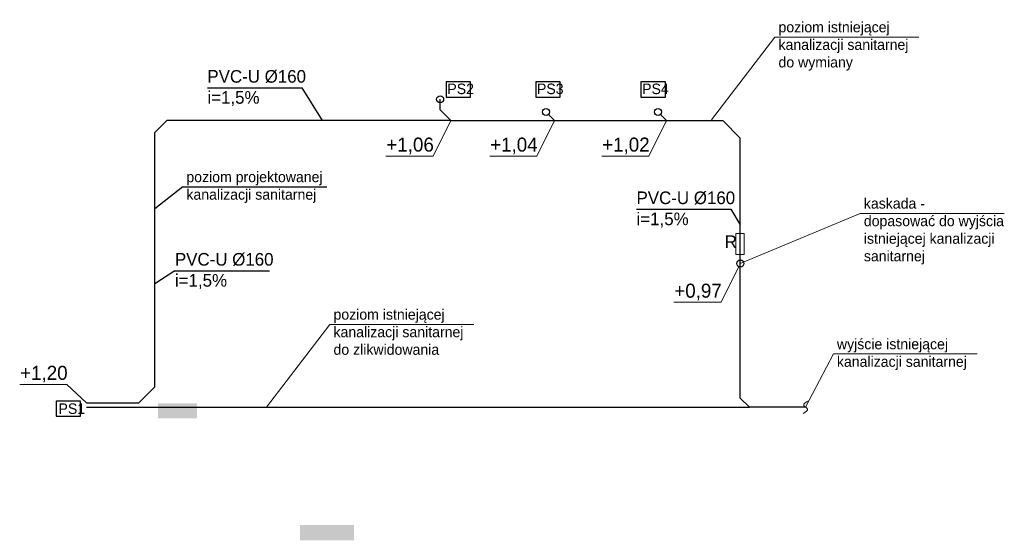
# Model space of a CAD drawing. Header units: millimetres. Extents: x -4202 to 34589, y -2795 to 14011.
# Tile 115 of 117: x 712 to 2115, y 742 to 1484. Entities that reach past the tile are written whole.
import ezdxf
from ezdxf.lldxf.tags import DXFTag

# ---------------------------------------------------------------- set-up
doc = ezdxf.new("R2010")
doc.units = ezdxf.units.MM
for name, color, linetype, lineweight in [('!S-opis', 7, 'Continuous', 20), ('A-PZT-WODA-proj_Nr_pióra__54', 7, 'Continuous', 35), ('ks_istn', 30, 'Continuous', 30), ('ks_proj', 34, 'Continuous', 30), ('ks_zlikw', 40, 'Continuous', 30), ('L-3 opis', 34, 'Continuous', 25), ('Nowe_A-STROP_Nr_pióra__1', 7, 'Continuous', 5), ('TK-IS-opis', 7, 'Continuous', 9), ('TK-kanalizacja sanitarna', 34, 'Continuous', 30)]:
    doc.layers.add(name, color=color, linetype=linetype, lineweight=lineweight)
doc.layers.add('IS_Armatura_Therm', color=206, linetype='SOLID')
doc.styles.add('!S', font='txt')
tags = doc.linetypes.add('SOLID', pattern=[10, 10, 0]).pattern_tags.tags
tags[6:7] = [DXFTag(74, 4), DXFTag(75, 0), DXFTag(340, '0'), DXFTag(46, 0.0), DXFTag(50, 0.0), DXFTag(44, 0.0), DXFTag(45, 0.0)]
tags[4:5] = [DXFTag(74, 4), DXFTag(75, 0), DXFTag(340, '0'), DXFTag(46, 0.0), DXFTag(50, 0.0), DXFTag(44, 0.0), DXFTag(45, 0.0)]

msp = doc.modelspace()

# ---------------------------------------------------------------- hatches: boundary and pattern name
at = {"layer": 'IS_Armatura_Therm'}
for points in [[(909.148, 937.453), (965.015, 937.453), (965.015, 915.793), (909.148, 915.793)], [(1111.671, 763.815), (1188.538, 763.815), (1188.538, 742.155), (1111.671, 742.155)]]:
    msp.add_hatch(color=255, dxfattribs=at).paths.add_polyline_path(points)

# ---------------------------------------------------------------- linework, layer by layer
at = {"layer": 'A-PZT-WODA-proj_Nr_pióra__54', "color": 7, "linetype": 'Continuous', "lineweight": 20}
msp.add_spline([(1835.908, 940.964), (1829.218, 934.274), (1834.498, 928.993), (1828.337, 922.832)], degree=3, dxfattribs=at)
at = {"layer": 'ks_istn'}
for p, q in [((1311.217, 1355.293), (1311.217, 1370.456)), ((1311.217, 1355.293), (1326.38, 1340.129)), ((1465.525, 1348.841), (1474.237, 1340.129)), ((1625.061, 1348.841), (1633.774, 1340.129)), ((1326.38, 1340.129), (1713.837, 1340.129)), ((1713.837, 1340.129), (1738.777, 1315.189)), ((1738.777, 944.76), (1738.777, 1315.189)), ((1751.624, 931.913), (1738.777, 944.76)), ((1831.54, 931.913), (1751.624, 931.913))]:
    msp.add_line(p, q, dxfattribs=at)
for centre in [(1311.217, 1370.456), (1461.99, 1352.377), (1621.526, 1352.377), (1738.777, 1136.457)]:
    msp.add_circle(centre, 5, dxfattribs=at)
at = {"layer": 'ks_proj'}
for p, q in [((905.039, 1323.332), (921.836, 1340.129)), ((1326.38, 1340.129), (921.836, 1340.129)), ((905.039, 960.638), (905.039, 1323.332)), ((944.696, 1245.667), (905.039, 1214.312)), ((944.696, 1245.667), (1149.632, 1245.667)), ((882.208, 937.808), (905.039, 960.638)), ((807.392, 937.808), (882.208, 937.808))]:
    msp.add_line(p, q, dxfattribs=at)
at = {"layer": 'ks_zlikw'}
msp.add_line((807.392, 931.913), (1751.624, 931.913), dxfattribs=at)
at = {"layer": 'L-3 opis'}
for points in [[(1319.795, 1373.661), (1354.596, 1373.661), (1354.596, 1395.446), (1319.795, 1395.446)], [(1447.59, 1373.661), (1482.391, 1373.661), (1482.391, 1395.446), (1447.59, 1395.446)], [(1597.164, 1373.661), (1631.965, 1373.661), (1631.965, 1395.446), (1597.164, 1395.446)], [(764.21, 918.807), (799.011, 918.807), (799.011, 940.592), (764.21, 940.592)]]:
    msp.add_lwpolyline(points, close=True, dxfattribs=at)
at = {"layer": 'Nowe_A-STROP_Nr_pióra__1', "linetype": 'Continuous', "lineweight": 15}
for p, q in [((1732.545, 1179.225), (1732.545, 1149.225)), ((1732.545, 1179.225), (1744.037, 1179.225)), ((1744.037, 1179.225), (1744.037, 1149.225)), ((1732.545, 1149.225), (1744.037, 1149.225))]:
    msp.add_line(p, q, dxfattribs=at)
at = {"layer": 'TK-IS-opis'}
for p, q in [((1788.109, 1459.12), (1697.855, 1341.287)), ((1788.109, 1459.12), (1993.045, 1459.12)), ((1909.694, 1207.945), (1738.777, 1136.457)), ((1909.694, 1207.945), (2114.63, 1207.945)), ((1154.253, 1049.746), (1063.999, 931.913)), ((1154.253, 1049.746), (1359.189, 1049.746)), ((1871.297, 1007.594), (1831.54, 931.913)), ((1871.297, 1007.594), (2076.233, 1007.594))]:
    msp.add_line(p, q, dxfattribs=at)
at = {"layer": 'TK-kanalizacja sanitarna'}
for p, q in [((979.698, 1386.859), (1114.18, 1386.859)), ((1114.18, 1386.859), (1142.922, 1340.129)), ((1590.935, 1213.87), (1725.417, 1213.87)), ((1725.417, 1213.87), (1738.777, 1191.713)), ((933.426, 1126.219), (905.039, 1107.418)), ((933.426, 1126.219), (1067.908, 1126.219))]:
    msp.add_line(p, q, dxfattribs=at)
at = {"layer": 'TK-kanalizacja sanitarna', "lineweight": 20}
for p, q in [((1301.257, 1289.399), (1326.38, 1340.129)), ((1449.114, 1289.399), (1474.237, 1340.129)), ((1608.65, 1289.399), (1633.774, 1340.129)), ((1233.966, 1289.399), (1301.257, 1289.399)), ((1381.823, 1289.399), (1449.114, 1289.399)), ((1541.359, 1289.399), (1608.65, 1289.399)), ((1711.391, 1081.267), (1736.514, 1131.998)), ((1644.1, 1081.267), (1711.391, 1081.267)), ((712.309, 964.246), (779.601, 964.246)), ((779.601, 964.246), (807.392, 937.808))]:
    msp.add_line(p, q, dxfattribs=at)

# ---------------------------------------------------------------- texts
at = {"layer": '!S-opis', "insert": (1716.48, 1176.573, 0), "char_height": 18, "width": 617.79642, "attachment_point": 1, "rotation": 0.048663, "style": '!S'}
msp.add_mtext('R', dxfattribs=at)
at = {"layer": 'ks_proj', "insert": (949.741, 1267.377), "char_height": 15, "width": 224.97222, "attachment_point": 1, "style": '!S'}
msp.add_mtext('poziom projektowanej kanalizacji sanitarnej', dxfattribs=at)
at = {"layer": 'L-3 opis', "char_height": 15, "width": 47.62702, "attachment_point": 1, "style": '!S'}
for s, insert in [('PS2', (1321.446, 1392.821)), ('PS3', (1449.088, 1392.821)), ('PS4', (1598.928, 1392.821)), ('PS1', (767.581, 937.203))]:
    msp.add_mtext(s, dxfattribs=dict(at, insert=insert))
at = {"layer": 'TK-IS-opis', "char_height": 15, "width": 224.97222, "attachment_point": 1, "style": '!S'}
for s, insert in [('poziom istniejącej kanalizacji sanitarnej\\Pdo wymiany', (1793.153, 1480.83)), ('kaskada -\\Pdopasować do wyjścia istniejącej kanalizacji sanitarnej', (1914.739, 1229.655)), ('poziom istniejącej kanalizacji sanitarnej\\Pdo zlikwidowania', (1159.297, 1071.456)), ('wyjście istniejącej kanalizacji sanitarnej', (1876.341, 1029.303))]:
    msp.add_mtext(s, dxfattribs=dict(at, insert=insert))
at = {"layer": 'TK-kanalizacja sanitarna', "style": '!S'}
for s, p in [('+1,06', (1234.541, 1295.903)), ('+1,04', (1382.398, 1295.903)), ('+1,02', (1541.934, 1295.903)), ('+0,97', (1644.675, 1087.771)), ('+1,20', (712.885, 970.75))]:
    msp.add_text(s, height=20, dxfattribs=at).set_placement(p)
at = {"layer": 'TK-kanalizacja sanitarna', "char_height": 18, "width": 595.33792, "attachment_point": 1, "style": '!S'}
for insert in [(979.686, 1412.093), (1590.923, 1239.103), (933.415, 1151.453)]:
    msp.add_mtext('PVC-U %%C160\\Pi=1,5%', dxfattribs=dict(at, insert=insert))

doc.saveas('drawing.dxf')
